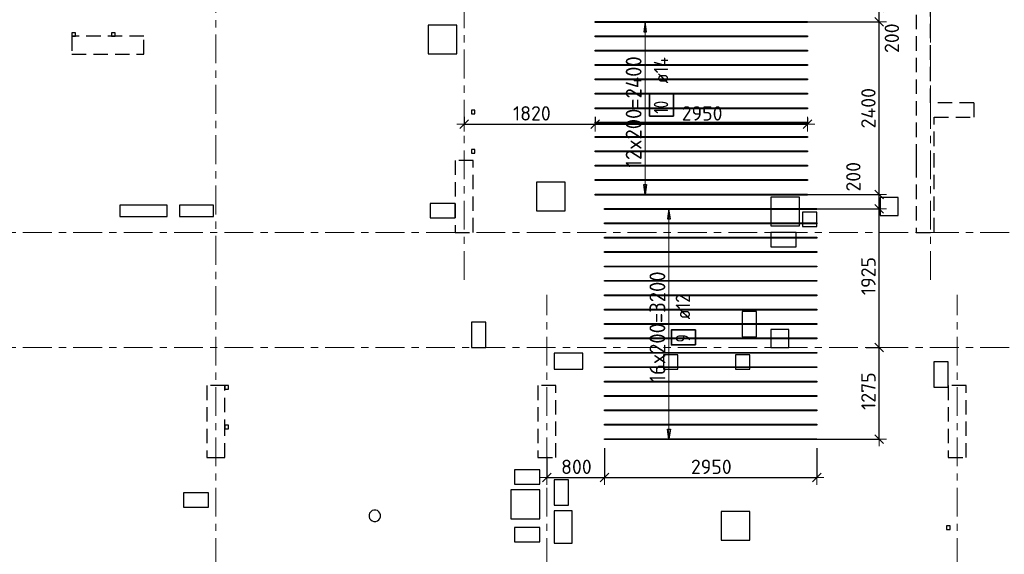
# Model space of a CAD drawing. Header units: metres. Extents: x -38 to 100, y -15 to 19.
# Tile 4 of 40: x 6.42 to 20.1, y 4.53 to 11.96. Entities that reach past the tile are written whole.
import ezdxf

# ---------------------------------------------------------------- set-up
doc = ezdxf.new("R2010")
doc.units = ezdxf.units.M
doc.header["$PDMODE"] = 65
for name, pattern in [('______11', [0.5, 0.4, -0.05, 0, -0.05]), ('______2', [0.27, 0.2, -0.07]), ('______5', [1.1, 0.8, -0.1, 0.1, -0.1])]:
    doc.linetypes.add(name, pattern=pattern)
for name, color, linetype, lineweight in [('XR$2$Осевая линия (1)', 7, '______5', 13), ('XR$3$Перекрытие (1)', 7, 'Continuous', 35), ('XR$3$Размерная линия (1)', 7, 'Continuous', 13), ('XR$5$Стена (1)', 7, 'Continuous', 35)]:
    doc.layers.add(name, color=color, linetype=linetype, lineweight=lineweight)
doc.layers.add('XR$3$Арм.стержн. Доп. Арм. ниж.зоны Х', color=7, linetype='Continuous', lineweight=35, true_color=0xff1cff)
doc.styles.add('ISOCPEUR', font='txt')
doc.dimstyles.new('DIMSTYLE_3', dxfattribs={"dimtxt": 0.2, "dimasz": 0.2, "dimexe": 0, "dimexo": 0, "dimgap": 0.1, "dimtad": 2, "dimdec": 0, "dimlfac": 1000, "dimrnd": 5, "dimzin": 12, "dimdsep": 46, "dimtxsty": 'ISOCPEUR', "dimblk1": 'ALL_ML_STRICH', "dimblk2": 'ALL_ML_STRICH', "dimsah": 1, "dimcen": 0, "dimclrd": 7, "dimclre": 256, "dimclrt": 7, "dimadec": 0, "dimazin": 0, "dimtfac": 1, "dimtdec": 0, "dimtix": 1, "dimtmove": 2, "dimatfit": 3, "dimfxl": 0, "dimtzin": 0, "dimlwd": 0, "dimlwe": -3, "dimarcsym": 0})
doc.dimstyles.new('DIMSTYLE_6', dxfattribs={"dimtxt": 0.2, "dimasz": 0.2, "dimexe": 0, "dimexo": 0, "dimgap": 0.1, "dimtad": 2, "dimdec": 0, "dimlfac": 1000, "dimrnd": 5, "dimzin": 12, "dimdsep": 46, "dimtxsty": 'ISOCPEUR', "dimblk1": 'ALL_ML_STRICH', "dimblk2": 'ALL_ML_STRICH', "dimsah": 1, "dimcen": 0, "dimclrd": 7, "dimclre": 256, "dimclrt": 7, "dimadec": 0, "dimazin": 0, "dimtfac": 1, "dimtdec": 0, "dimtix": 1, "dimtmove": 2, "dimatfit": 3, "dimfxl": 0, "dimtvp": 1.2, "dimtzin": 0, "dimlwd": 0, "dimlwe": -3, "dimarcsym": 0})
doc.dimstyles.new('DIMSTYLE_7', dxfattribs={"dimtxt": 0.2, "dimasz": 0.2, "dimexe": 0, "dimexo": 0, "dimgap": 0.1, "dimtad": 0, "dimdec": 0, "dimlfac": 1000, "dimrnd": 5, "dimzin": 12, "dimdsep": 46, "dimtxsty": 'ISOCPEUR', "dimblk1": 'ALL_ML_STRICH', "dimblk2": 'ALL_ML_STRICH', "dimsah": 1, "dimcen": 0, "dimclrd": 7, "dimclre": 256, "dimclrt": 7, "dimadec": 0, "dimazin": 0, "dimtfac": 1, "dimtdec": 0, "dimtix": 1, "dimtmove": 2, "dimatfit": 3, "dimfxl": 0, "dimtvp": 1.2, "dimtzin": 0, "dimlwd": 0, "dimlwe": -3, "dimarcsym": 0})

# ---------------------------------------------------------------- blocks, each defined once
blk = doc.blocks.new('ALL_ML_STRICH')
at = {"color": 0, "linetype": 'ByBlock', "lineweight": -2}
for p, q in [((-1, 0), (0.5, 0)), ((-0.3, -0.3), (0.3, 0.3)), ((0, -0.5), (0, 0.5))]:
    blk.add_line(p, q, dxfattribs=at)
blk = doc.blocks.new('*D74')
at = {"layer": 'DEFPOINTS', "color": 7, "linetype": 'Continuous', "lineweight": 13, "transparency": 33554687}
for p in [(18.162, 7.4), (17.384, 6.126), (18.365, 6.126)]:
    blk.add_point(p, dxfattribs=at)
at = {"layer": 'XR$3$Размерная линия (1)', "color": 9, "linetype": 'Continuous', "lineweight": -2, "true_color": 0xc7c7c7, "transparency": 33554687}
for p, q in [((18.182, 7.4), (18.365, 7.4)), ((17.404, 6.126), (18.365, 6.126))]:
    blk.add_line(p, q, dxfattribs=at)
at = {"layer": 'XR$3$Размерная линия (1)', "color": 7, "linetype": 'Continuous', "lineweight": -2, "transparency": 33554687}
blk.add_line((18.365, 6.126), (18.365, 7.4), dxfattribs=at)
at = {"layer": 'XR$3$Размерная линия (1)', "color": 7, "linetype": 'Continuous', "lineweight": 13, "transparency": 33554687, "xscale": 0.2, "yscale": 0.2, "zscale": 0.2}
for p, rotation in [((18.365, 7.4), 90), ((18.365, 6.126), 270)]:
    blk.add_blockref('ALL_ML_STRICH', p, dxfattribs=dict(at, rotation=rotation))
at = {"layer": 'XR$3$Размерная линия (1)', "color": 7, "linetype": 'Continuous', "lineweight": 13, "transparency": 33554687, "insert": (18.215, 6.793), "char_height": 0.2, "width": 0.8, "attachment_point": 5, "rotation": 90, "style": 'ISOCPEUR'}
blk.add_mtext('\\A1;{1275}', dxfattribs=at)
blk = doc.blocks.new('*D75')
at = {"layer": 'DEFPOINTS', "color": 7, "linetype": 'Continuous', "lineweight": 13, "transparency": 33554687}
for p in [(17.392, 9.326), (18.162, 7.4), (18.365, 7.4)]:
    blk.add_point(p, dxfattribs=at)
at = {"layer": 'XR$3$Размерная линия (1)', "color": 9, "linetype": 'Continuous', "lineweight": -2, "true_color": 0xc7c7c7, "transparency": 33554687}
for p, q in [((17.412, 9.326), (18.365, 9.326)), ((18.182, 7.4), (18.365, 7.4))]:
    blk.add_line(p, q, dxfattribs=at)
at = {"layer": 'XR$3$Размерная линия (1)', "color": 7, "linetype": 'Continuous', "lineweight": -2, "transparency": 33554687}
blk.add_line((18.365, 7.4), (18.365, 9.326), dxfattribs=at)
at = {"layer": 'XR$3$Размерная линия (1)', "color": 7, "linetype": 'Continuous', "lineweight": 13, "transparency": 33554687, "xscale": 0.2, "yscale": 0.2, "zscale": 0.2}
for p, rotation in [((18.365, 9.326), 90), ((18.365, 7.4), 270)]:
    blk.add_blockref('ALL_ML_STRICH', p, dxfattribs=dict(at, rotation=rotation))
at = {"layer": 'XR$3$Размерная линия (1)', "color": 7, "linetype": 'Continuous', "lineweight": 13, "transparency": 33554687, "insert": (18.215, 8.393), "char_height": 0.2, "width": 0.8, "attachment_point": 5, "rotation": 90, "style": 'ISOCPEUR'}
blk.add_mtext('\\A1;{1925}', dxfattribs=at)
blk = doc.blocks.new('*D76')
at = {"layer": 'DEFPOINTS', "color": 7, "linetype": 'Continuous', "lineweight": 13, "transparency": 33554687}
for p in [(17.335, 9.526), (17.392, 9.326), (18.365, 9.326)]:
    blk.add_point(p, dxfattribs=at)
at = {"layer": 'XR$3$Размерная линия (1)', "color": 9, "linetype": 'Continuous', "lineweight": -2, "true_color": 0xc7c7c7, "transparency": 33554687}
for p, q in [((17.355, 9.526), (18.365, 9.526)), ((17.412, 9.326), (18.365, 9.326))]:
    blk.add_line(p, q, dxfattribs=at)
at = {"layer": 'XR$3$Размерная линия (1)', "color": 7, "linetype": 'Continuous', "lineweight": -2, "transparency": 33554687}
blk.add_line((18.365, 9.326), (18.365, 9.526), dxfattribs=at)
at = {"layer": 'XR$3$Размерная линия (1)', "color": 7, "linetype": 'Continuous', "lineweight": 13, "transparency": 33554687, "xscale": 0.2, "yscale": 0.2, "zscale": 0.2}
for p, rotation in [((18.365, 9.526), 90), ((18.365, 9.326), 270)]:
    blk.add_blockref('ALL_ML_STRICH', p, dxfattribs=dict(at, rotation=rotation))
at = {"layer": 'XR$3$Размерная линия (1)', "color": 7, "linetype": 'Continuous', "lineweight": 13, "transparency": 33554687, "insert": (18.006, 9.773), "char_height": 0.2, "width": 0.6, "attachment_point": 5, "rotation": 90, "style": 'ISOCPEUR'}
blk.add_mtext('\\A1;{200}', dxfattribs=at)
blk = doc.blocks.new('*D77')
at = {"layer": 'DEFPOINTS', "color": 7, "linetype": 'Continuous', "lineweight": 13, "transparency": 33554687}
for p in [(17.277, 11.926), (17.335, 9.526), (18.365, 9.526)]:
    blk.add_point(p, dxfattribs=at)
at = {"layer": 'XR$3$Размерная линия (1)', "color": 9, "linetype": 'Continuous', "lineweight": -2, "true_color": 0xc7c7c7, "transparency": 33554687}
for p, q in [((17.297, 11.926), (18.365, 11.926)), ((17.355, 9.526), (18.365, 9.526))]:
    blk.add_line(p, q, dxfattribs=at)
at = {"layer": 'XR$3$Размерная линия (1)', "color": 7, "linetype": 'Continuous', "lineweight": -2, "transparency": 33554687}
blk.add_line((18.365, 9.526), (18.365, 11.926), dxfattribs=at)
at = {"layer": 'XR$3$Размерная линия (1)', "color": 7, "linetype": 'Continuous', "lineweight": 13, "transparency": 33554687, "xscale": 0.2, "yscale": 0.2, "zscale": 0.2}
for p, rotation in [((18.365, 11.926), 90), ((18.365, 9.526), 270)]:
    blk.add_blockref('ALL_ML_STRICH', p, dxfattribs=dict(at, rotation=rotation))
at = {"layer": 'XR$3$Размерная линия (1)', "color": 7, "linetype": 'Continuous', "lineweight": 13, "transparency": 33554687, "insert": (18.215, 10.726), "char_height": 0.2, "width": 0.8, "attachment_point": 5, "rotation": 90, "style": 'ISOCPEUR'}
blk.add_mtext('\\A1;{2400}', dxfattribs=at)
blk = doc.blocks.new('*D78')
at = {"layer": 'DEFPOINTS', "color": 7, "linetype": 'Continuous', "lineweight": 13, "transparency": 33554687}
for p in [(17.585, 12.126), (17.277, 11.926), (18.365, 11.926)]:
    blk.add_point(p, dxfattribs=at)
at = {"layer": 'XR$3$Размерная линия (1)', "color": 9, "linetype": 'Continuous', "lineweight": -2, "true_color": 0xc7c7c7, "transparency": 33554687}
for p, q in [((17.605, 12.126), (18.365, 12.126)), ((17.297, 11.926), (18.365, 11.926))]:
    blk.add_line(p, q, dxfattribs=at)
at = {"layer": 'XR$3$Размерная линия (1)', "color": 7, "linetype": 'Continuous', "lineweight": -2, "transparency": 33554687}
blk.add_line((18.365, 11.926), (18.365, 12.126), dxfattribs=at)
at = {"layer": 'XR$3$Размерная линия (1)', "color": 7, "linetype": 'Continuous', "lineweight": 13, "transparency": 33554687, "xscale": 0.2, "yscale": 0.2, "zscale": 0.2}
for p, rotation in [((18.365, 12.126), 90), ((18.365, 11.926), 270)]:
    blk.add_blockref('ALL_ML_STRICH', p, dxfattribs=dict(at, rotation=rotation))
at = {"layer": 'XR$3$Размерная линия (1)', "color": 7, "linetype": 'Continuous', "lineweight": 13, "transparency": 33554687, "insert": (18.541, 11.699), "char_height": 0.2, "width": 0.6, "attachment_point": 5, "rotation": 90, "style": 'ISOCPEUR'}
blk.add_mtext('\\A1;{200}', dxfattribs=at)
blk = doc.blocks.new('*D85')
at = {"layer": 'DEFPOINTS', "color": 7, "linetype": 'Continuous', "lineweight": 13, "transparency": 33554687}
for p in [(14.548, 6.022), (13.75, 5.901), (13.75, 5.591)]:
    blk.add_point(p, dxfattribs=at)
at = {"layer": 'XR$3$Размерная линия (1)', "color": 9, "linetype": 'Continuous', "lineweight": -2, "true_color": 0xc7c7c7, "transparency": 33554687}
for p, q in [((14.548, 6.002), (14.548, 5.591)), ((13.75, 5.881), (13.75, 5.591))]:
    blk.add_line(p, q, dxfattribs=at)
at = {"layer": 'XR$3$Размерная линия (1)', "color": 7, "linetype": 'Continuous', "lineweight": -2, "transparency": 33554687}
blk.add_line((13.75, 5.591), (14.548, 5.591), dxfattribs=at)
at = {"layer": 'XR$3$Размерная линия (1)', "color": 7, "linetype": 'Continuous', "lineweight": 13, "transparency": 33554687, "xscale": 0.2, "yscale": 0.2, "zscale": 0.2, "rotation": 180}
blk.add_blockref('ALL_ML_STRICH', (13.75, 5.591), dxfattribs=at)
at = {"layer": 'XR$3$Размерная линия (1)', "color": 7, "linetype": 'Continuous', "lineweight": 13, "transparency": 33554687, "xscale": 0.2, "yscale": 0.2, "zscale": 0.2}
blk.add_blockref('ALL_ML_STRICH', (14.548, 5.591), dxfattribs=at)
at = {"layer": 'XR$3$Размерная линия (1)', "color": 7, "linetype": 'Continuous', "lineweight": 13, "transparency": 33554687, "insert": (14.159, 5.741), "char_height": 0.2, "width": 0.6, "attachment_point": 5, "style": 'ISOCPEUR'}
blk.add_mtext('\\A1;{800}', dxfattribs=at)
blk = doc.blocks.new('*D86')
at = {"layer": 'DEFPOINTS', "color": 7, "linetype": 'Continuous', "lineweight": 13, "transparency": 33554687}
for p in [(14.548, 6.022), (17.498, 6.022), (14.548, 5.591)]:
    blk.add_point(p, dxfattribs=at)
at = {"layer": 'XR$3$Размерная линия (1)', "color": 9, "linetype": 'Continuous', "lineweight": -2, "true_color": 0xc7c7c7, "transparency": 33554687}
for p, q in [((14.548, 6.002), (14.548, 5.591)), ((17.498, 6.002), (17.498, 5.591))]:
    blk.add_line(p, q, dxfattribs=at)
at = {"layer": 'XR$3$Размерная линия (1)', "color": 7, "linetype": 'Continuous', "lineweight": -2, "transparency": 33554687}
blk.add_line((14.548, 5.591), (17.498, 5.591), dxfattribs=at)
at = {"layer": 'XR$3$Размерная линия (1)', "color": 7, "linetype": 'Continuous', "lineweight": 13, "transparency": 33554687, "xscale": 0.2, "yscale": 0.2, "zscale": 0.2, "rotation": 180}
blk.add_blockref('ALL_ML_STRICH', (14.548, 5.591), dxfattribs=at)
at = {"layer": 'XR$3$Размерная линия (1)', "color": 7, "linetype": 'Continuous', "lineweight": 13, "transparency": 33554687, "xscale": 0.2, "yscale": 0.2, "zscale": 0.2}
blk.add_blockref('ALL_ML_STRICH', (17.498, 5.591), dxfattribs=at)
at = {"layer": 'XR$3$Размерная линия (1)', "color": 7, "linetype": 'Continuous', "lineweight": 13, "transparency": 33554687, "insert": (16.033, 5.741), "char_height": 0.2, "width": 0.8, "attachment_point": 5, "style": 'ISOCPEUR'}
blk.add_mtext('\\A1;{2950}', dxfattribs=at)
blk = doc.blocks.new('*D87')
at = {"layer": 'DEFPOINTS', "color": 7, "linetype": 'Continuous', "lineweight": 13, "transparency": 33554687}
for p in [(12.6, 10.624), (14.42, 10.624), (12.6, 10.504)]:
    blk.add_point(p, dxfattribs=at)
at = {"layer": 'XR$3$Размерная линия (1)', "color": 9, "linetype": 'Continuous', "lineweight": -2, "true_color": 0xc7c7c7, "transparency": 33554687}
for p, q in [((12.6, 10.604), (12.6, 10.504)), ((14.42, 10.604), (14.42, 10.504))]:
    blk.add_line(p, q, dxfattribs=at)
at = {"layer": 'XR$3$Размерная линия (1)', "color": 7, "linetype": 'Continuous', "lineweight": -2, "transparency": 33554687}
blk.add_line((12.6, 10.504), (14.42, 10.504), dxfattribs=at)
at = {"layer": 'XR$3$Размерная линия (1)', "color": 7, "linetype": 'Continuous', "lineweight": 13, "transparency": 33554687, "xscale": 0.2, "yscale": 0.2, "zscale": 0.2, "rotation": 180}
blk.add_blockref('ALL_ML_STRICH', (12.6, 10.504), dxfattribs=at)
at = {"layer": 'XR$3$Размерная линия (1)', "color": 7, "linetype": 'Continuous', "lineweight": 13, "transparency": 33554687, "xscale": 0.2, "yscale": 0.2, "zscale": 0.2}
blk.add_blockref('ALL_ML_STRICH', (14.42, 10.504), dxfattribs=at)
at = {"layer": 'XR$3$Размерная линия (1)', "color": 7, "linetype": 'Continuous', "lineweight": 13, "transparency": 33554687, "insert": (13.54, 10.654), "char_height": 0.2, "width": 0.8, "attachment_point": 5, "style": 'ISOCPEUR'}
blk.add_mtext('\\A1;{1820}', dxfattribs=at)
blk = doc.blocks.new('*D88')
at = {"layer": 'DEFPOINTS', "color": 7, "linetype": 'Continuous', "lineweight": 13, "transparency": 33554687}
for p in [(14.42, 10.624), (17.37, 10.611), (14.42, 10.504)]:
    blk.add_point(p, dxfattribs=at)
at = {"layer": 'XR$3$Размерная линия (1)', "color": 9, "linetype": 'Continuous', "lineweight": -2, "true_color": 0xc7c7c7, "transparency": 33554687}
for p, q in [((14.42, 10.604), (14.42, 10.504)), ((17.37, 10.591), (17.37, 10.504))]:
    blk.add_line(p, q, dxfattribs=at)
at = {"layer": 'XR$3$Размерная линия (1)', "color": 7, "linetype": 'Continuous', "lineweight": -2, "transparency": 33554687}
blk.add_line((14.42, 10.504), (17.37, 10.504), dxfattribs=at)
at = {"layer": 'XR$3$Размерная линия (1)', "color": 7, "linetype": 'Continuous', "lineweight": 13, "transparency": 33554687, "xscale": 0.2, "yscale": 0.2, "zscale": 0.2, "rotation": 180}
blk.add_blockref('ALL_ML_STRICH', (14.42, 10.504), dxfattribs=at)
at = {"layer": 'XR$3$Размерная линия (1)', "color": 7, "linetype": 'Continuous', "lineweight": 13, "transparency": 33554687, "xscale": 0.2, "yscale": 0.2, "zscale": 0.2}
blk.add_blockref('ALL_ML_STRICH', (17.37, 10.504), dxfattribs=at)
at = {"layer": 'XR$3$Размерная линия (1)', "color": 7, "linetype": 'Continuous', "lineweight": 13, "transparency": 33554687, "insert": (15.905, 10.654), "char_height": 0.2, "width": 0.8, "attachment_point": 5, "style": 'ISOCPEUR'}
blk.add_mtext('\\A1;{2950}', dxfattribs=at)

msp = doc.modelspace()

# ---------------------------------------------------------------- linework, layer by layer
at = {"layer": 'XR$2$Осевая линия (1)', "color": 253, "linetype": '______11', "lineweight": 13, "true_color": 0xa0a0a0, "transparency": 33554687}
for p, q in [((9.15, -2.65), (9.15, 18.35)), ((12.6, 8.34), (12.6, 18.35)), ((19.08, 8.34), (19.08, 18.35)), ((-2.63, 9), (62.6, 9)), ((13.75, -2.65), (13.75, 8.13)), ((19.45, -2.65), (19.45, 8.13)), ((-2.63, 7.4), (62.6, 7.4))]:
    msp.add_line(p, q, dxfattribs=at)
at = {"layer": 'XR$3$Арм.стержн. Доп. Арм. ниж.зоны Х', "color": 253, "linetype": 'Continuous', "lineweight": -3, "true_color": 0xa0a0a0, "transparency": 33554687}
for p, q in [((15.1139, 11.926), (15.0139, 11.926)), ((15.1139, 11.926), (15.2139, 11.926)), ((15.1139, 9.526), (15.0139, 9.526)), ((15.1139, 9.526), (15.2139, 9.526)), ((15.4443, 9.326), (15.3443, 9.326)), ((15.4443, 9.326), (15.5443, 9.326)), ((15.4443, 6.126), (15.3443, 6.126)), ((15.4443, 6.126), (15.5443, 6.126))]:
    msp.add_line(p, q, dxfattribs=at)
at = {"layer": 'XR$3$Арм.стержн. Доп. Арм. ниж.зоны Х', "color": 7, "linetype": 'Continuous', "lineweight": 25, "transparency": 33554687}
for p, q in [((15.1139, 11.926), (15.0939, 11.786)), ((15.1339, 11.786), (15.1139, 11.926)), ((15.0939, 11.786), (15.1339, 11.786)), ((15.1139, 9.526), (15.0939, 9.666)), ((15.0939, 9.666), (15.1339, 9.666)), ((15.1339, 9.666), (15.1139, 9.526)), ((15.4443, 9.326), (15.4243, 9.186)), ((15.4643, 9.186), (15.4443, 9.326)), ((15.4243, 9.186), (15.4643, 9.186)), ((15.4443, 6.126), (15.4243, 6.266)), ((15.4243, 6.266), (15.4643, 6.266)), ((15.4643, 6.266), (15.4443, 6.126))]:
    msp.add_line(p, q, dxfattribs=at)
at = {"layer": 'XR$3$Арм.стержн. Доп. Арм. ниж.зоны Х', "color": 7, "linetype": 'Continuous', "lineweight": 13, "transparency": 33554687}
for p, q in [((15.1139, 11.926), (15.1139, 11.926)), ((15.1139, 9.526), (15.1139, 11.926)), ((15.1139, 9.526), (15.1139, 9.526)), ((15.4443, 9.326), (15.4443, 9.326)), ((15.4443, 6.126), (15.4443, 9.326)), ((15.4443, 6.126), (15.4443, 6.126))]:
    msp.add_line(p, q, dxfattribs=at)
at = {"layer": 'XR$3$Арм.стержн. Доп. Арм. ниж.зоны Х', "color": 7, "linetype": 'Continuous', "lineweight": 25, "transparency": 33554687}
for points in [[(17.3705, 11.919), (14.4205, 11.919), (14.4205, 11.933), (17.3705, 11.933), (17.3705, 11.919)], [(17.3705, 11.719), (14.4205, 11.719), (14.4205, 11.733), (17.3705, 11.733), (17.3705, 11.719)], [(17.3705, 11.519), (14.4205, 11.519), (14.4205, 11.533), (17.3705, 11.533), (17.3705, 11.519)], [(17.3705, 11.319), (14.4205, 11.319), (14.4205, 11.333), (17.3705, 11.333), (17.3705, 11.319)], [(17.3705, 11.119), (14.4205, 11.119), (14.4205, 11.133), (17.3705, 11.133), (17.3705, 11.119)], [(17.3705, 10.919), (14.4205, 10.919), (14.4205, 10.933), (17.3705, 10.933), (17.3705, 10.919)], [(17.3705, 10.719), (14.4205, 10.719), (14.4205, 10.733), (17.3705, 10.733), (17.3705, 10.719)], [(17.3705, 10.519), (14.4205, 10.519), (14.4205, 10.533), (17.3705, 10.533), (17.3705, 10.519)], [(17.3705, 10.319), (14.4205, 10.319), (14.4205, 10.333), (17.3705, 10.333), (17.3705, 10.319)], [(17.3705, 10.119), (14.4205, 10.119), (14.4205, 10.133), (17.3705, 10.133), (17.3705, 10.119)], [(17.3705, 9.919), (14.4205, 9.919), (14.4205, 9.933), (17.3705, 9.933), (17.3705, 9.919)], [(17.3705, 9.719), (14.4205, 9.719), (14.4205, 9.733), (17.3705, 9.733), (17.3705, 9.719)], [(17.3705, 9.519), (14.4205, 9.519), (14.4205, 9.533), (17.3705, 9.533), (17.3705, 9.519)]]:
    msp.add_lwpolyline(points, dxfattribs=at)
at = {"layer": 'XR$3$Арм.стержн. Доп. Арм. ниж.зоны Х', "color": 7, "linetype": 'Continuous', "lineweight": 35, "transparency": 33554687}
for points in [[(15.5076, 10.617), (15.5076, 10.9237), (15.1743, 10.9237), (15.1743, 10.617), (15.5076, 10.617)], [(15.8115, 7.4365), (15.8115, 7.6432), (15.4782, 7.6432), (15.4782, 7.4365), (15.8115, 7.4365)]]:
    msp.add_lwpolyline(points, dxfattribs=at)
at = {"layer": 'XR$3$Арм.стержн. Доп. Арм. ниж.зоны Х', "color": 34, "linetype": 'Continuous', "lineweight": 25, "transparency": 33554687}
for points in [[(17.4983, 9.32), (14.5483, 9.32), (14.5483, 9.332), (17.4983, 9.332), (17.4983, 9.32)], [(17.4983, 9.12), (14.5483, 9.12), (14.5483, 9.132), (17.4983, 9.132), (17.4983, 9.12)], [(17.4983, 8.92), (14.5483, 8.92), (14.5483, 8.932), (17.4983, 8.932), (17.4983, 8.92)], [(17.4983, 8.72), (14.5483, 8.72), (14.5483, 8.732), (17.4983, 8.732), (17.4983, 8.72)], [(17.4983, 8.52), (14.5483, 8.52), (14.5483, 8.532), (17.4983, 8.532), (17.4983, 8.52)], [(17.4983, 8.32), (14.5483, 8.32), (14.5483, 8.332), (17.4983, 8.332), (17.4983, 8.32)], [(17.4983, 8.12), (14.5483, 8.12), (14.5483, 8.132), (17.4983, 8.132), (17.4983, 8.12)], [(17.4983, 7.92), (14.5483, 7.92), (14.5483, 7.932), (17.4983, 7.932), (17.4983, 7.92)], [(17.4983, 7.72), (14.5483, 7.72), (14.5483, 7.732), (17.4983, 7.732), (17.4983, 7.72)], [(17.4983, 7.52), (14.5483, 7.52), (14.5483, 7.532), (17.4983, 7.532), (17.4983, 7.52)], [(17.4983, 7.32), (14.5483, 7.32), (14.5483, 7.332), (17.4983, 7.332), (17.4983, 7.32)], [(17.4983, 7.12), (14.5483, 7.12), (14.5483, 7.132), (17.4983, 7.132), (17.4983, 7.12)], [(17.4983, 6.92), (14.5483, 6.92), (14.5483, 6.932), (17.4983, 6.932), (17.4983, 6.92)], [(17.4983, 6.72), (14.5483, 6.72), (14.5483, 6.732), (17.4983, 6.732), (17.4983, 6.72)], [(17.4983, 6.52), (14.5483, 6.52), (14.5483, 6.532), (17.4983, 6.532), (17.4983, 6.52)], [(17.4983, 6.32), (14.5483, 6.32), (14.5483, 6.332), (17.4983, 6.332), (17.4983, 6.32)], [(17.4983, 6.12), (14.5483, 6.12), (14.5483, 6.132), (17.4983, 6.132), (17.4983, 6.12)]]:
    msp.add_lwpolyline(points, dxfattribs=at)
at = {"layer": 'XR$3$Перекрытие (1)', "color": 7, "linetype": 'Continuous', "lineweight": 25, "transparency": 33554687}
for p, q in [((7.1499, 11.775), (7.1499, 11.725)), ((7.1999, 11.775), (7.1499, 11.775)), ((7.1999, 11.725), (7.1999, 11.775)), ((7.6999, 11.775), (7.6999, 11.725)), ((7.7499, 11.775), (7.6999, 11.775)), ((7.7499, 11.725), (7.7499, 11.775)), ((12.1, 11.88), (12.1, 11.48)), ((12.5, 11.88), (12.1, 11.88)), ((12.5, 11.48), (12.5, 11.88)), ((7.1499, 11.725), (7.1999, 11.725)), ((7.6999, 11.725), (7.7499, 11.725)), ((12.1, 11.48), (12.5, 11.48)), ((12.7, 10.7), (12.7, 10.65)), ((12.75, 10.7), (12.7, 10.7)), ((12.75, 10.65), (12.75, 10.7)), ((12.7, 10.65), (12.75, 10.65)), ((12.7, 10.15), (12.7, 10.1)), ((12.75, 10.15), (12.7, 10.15)), ((12.75, 10.1), (12.75, 10.15)), ((12.7, 10.1), (12.75, 10.1)), ((13.6049, 9.7), (13.6049, 9.3)), ((14.0049, 9.7), (13.6049, 9.7)), ((14.0049, 9.3), (14.0049, 9.7)), ((16.86, 9.49), (16.86, 9.09)), ((17.26, 9.49), (16.86, 9.49)), ((17.26, 9.09), (17.26, 9.49)), ((18.38, 9.485), (18.38, 9.235)), ((18.63, 9.485), (18.38, 9.485)), ((18.63, 9.235), (18.63, 9.485)), ((7.815, 9.38), (7.815, 9.22)), ((8.475, 9.38), (7.815, 9.38)), ((8.475, 9.22), (8.475, 9.38)), ((8.645, 9.38), (8.645, 9.22)), ((9.115, 9.38), (8.645, 9.38)), ((9.115, 9.22), (9.115, 9.38)), ((12.125, 9.4), (12.125, 9.2)), ((12.475, 9.4), (12.125, 9.4)), ((12.475, 9.2), (12.475, 9.4)), ((7.815, 9.22), (8.475, 9.22)), ((8.645, 9.22), (9.115, 9.22)), ((12.125, 9.2), (12.475, 9.2)), ((13.6049, 9.3), (14.0049, 9.3)), ((17.3, 9.28), (17.3, 9.08)), ((17.5, 9.28), (17.3, 9.28)), ((17.5, 9.08), (17.5, 9.28)), ((18.38, 9.235), (18.63, 9.235)), ((16.86, 9.09), (17.26, 9.09)), ((17.3, 9.08), (17.5, 9.08)), ((16.86, 9), (16.86, 8.8)), ((17.21, 9), (16.86, 9)), ((17.21, 8.8), (17.21, 9)), ((16.86, 8.8), (17.21, 8.8)), ((16.46, 7.9), (16.46, 7.55)), ((16.66, 7.9), (16.46, 7.9)), ((16.66, 7.55), (16.66, 7.9)), ((12.7, 7.75), (12.7, 7.4)), ((12.9, 7.75), (12.7, 7.75)), ((12.9, 7.4), (12.9, 7.75)), ((16.46, 7.55), (16.66, 7.55)), ((16.86, 7.65), (16.86, 7.4)), ((17.11, 7.65), (16.86, 7.65)), ((17.11, 7.4), (17.11, 7.65)), ((12.7, 7.4), (12.9, 7.4)), ((16.86, 7.4), (17.11, 7.4)), ((13.85, 7.32), (13.85, 7.1)), ((14.25, 7.32), (13.85, 7.32)), ((14.25, 7.1), (14.25, 7.32)), ((15.37, 7.3), (15.37, 7.1)), ((15.57, 7.3), (15.37, 7.3)), ((15.57, 7.1), (15.57, 7.3)), ((16.37, 7.3), (16.37, 7.1)), ((16.57, 7.3), (16.37, 7.3)), ((16.57, 7.1), (16.57, 7.3)), ((19.125, 7.2), (19.125, 6.85)), ((19.325, 7.2), (19.125, 7.2)), ((19.325, 6.85), (19.325, 7.2)), ((13.85, 7.1), (14.25, 7.1)), ((15.37, 7.1), (15.57, 7.1)), ((16.37, 7.1), (16.57, 7.1)), ((9.275, 6.87), (9.275, 6.82)), ((9.325, 6.87), (9.275, 6.87)), ((9.325, 6.82), (9.325, 6.87)), ((19.125, 6.85), (19.325, 6.85)), ((9.275, 6.82), (9.325, 6.82)), ((9.275, 6.32), (9.275, 6.27)), ((9.325, 6.32), (9.275, 6.32)), ((9.325, 6.27), (9.325, 6.32)), ((9.275, 6.27), (9.325, 6.27)), ((13.3, 5.7), (13.3, 5.5)), ((13.65, 5.7), (13.3, 5.7)), ((13.65, 5.5), (13.65, 5.7)), ((13.3, 5.5), (13.65, 5.5)), ((13.85, 5.56), (13.85, 5.21)), ((14.05, 5.56), (13.85, 5.56)), ((14.05, 5.21), (14.05, 5.56)), ((8.7, 5.38), (8.7, 5.18)), ((9.05, 5.38), (8.7, 5.38)), ((9.05, 5.18), (9.05, 5.38)), ((13.25, 5.42), (13.25, 5.02)), ((13.65, 5.42), (13.25, 5.42)), ((13.65, 5.02), (13.65, 5.42)), ((13.85, 5.21), (14.05, 5.21)), ((8.7, 5.18), (9.05, 5.18)), ((11.2864, 5.0967), (11.2786, 5.0727)), ((11.2786, 5.0727), (11.2786, 5.0475)), ((11.3013, 5.1171), (11.2864, 5.0967)), ((11.3217, 5.132), (11.3013, 5.1171)), ((11.3457, 5.1398), (11.3217, 5.132)), ((11.3709, 5.1398), (11.3457, 5.1398)), ((11.3949, 5.132), (11.3709, 5.1398)), ((11.4153, 5.1171), (11.3949, 5.132)), ((11.4302, 5.0967), (11.4153, 5.1171)), ((11.438, 5.0727), (11.4302, 5.0967)), ((11.438, 5.0475), (11.438, 5.0727)), ((13.85, 5.13), (13.85, 4.68)), ((14.1, 5.13), (13.85, 5.13)), ((14.1, 4.68), (14.1, 5.13)), ((16.17, 5.12), (16.17, 4.72)), ((16.57, 5.12), (16.17, 5.12)), ((16.57, 4.72), (16.57, 5.12)), ((11.2786, 5.0475), (11.2864, 5.0235)), ((11.2864, 5.0235), (11.3013, 5.003)), ((11.3013, 5.003), (11.3217, 4.9882)), ((11.3217, 4.9882), (11.3457, 4.9804)), ((11.3457, 4.9804), (11.3709, 4.9804)), ((11.3709, 4.9804), (11.3949, 4.9882)), ((11.3949, 4.9882), (11.4153, 5.003)), ((11.4153, 5.003), (11.4302, 5.0235)), ((11.4302, 5.0235), (11.438, 5.0475)), ((13.25, 5.02), (13.65, 5.02)), ((13.3, 4.9), (13.3, 4.7)), ((13.65, 4.9), (13.3, 4.9)), ((13.65, 4.7), (13.65, 4.9)), ((19.3, 4.92), (19.3, 4.87)), ((19.35, 4.92), (19.3, 4.92)), ((19.3, 4.87), (19.35, 4.87)), ((19.35, 4.87), (19.35, 4.92)), ((13.3, 4.7), (13.65, 4.7)), ((13.85, 4.68), (14.1, 4.68)), ((16.17, 4.72), (16.57, 4.72))]:
    msp.add_line(p, q, dxfattribs=at)
at = {"layer": 'XR$5$Стена (1)', "color": 253, "linetype": '______2', "lineweight": -3, "true_color": 0xa0a0a0, "transparency": 33554687}
for p, q in [((19.08, 10.8), (19.08, 16.4)), ((18.88, 12.325), (18.88, 10.0837)), ((8.1499, 11.725), (7.1499, 11.725)), ((7.1499, 11.725), (7.1499, 11.475)), ((8.1499, 11.475), (8.1499, 11.725)), ((7.1499, 11.475), (8.1499, 11.475)), ((19.68, 10.8), (19.08, 10.8)), ((19.68, 10.8), (19.68, 10.6)), ((19.13, 10.6), (19.68, 10.6)), ((19.13, 9), (19.13, 10.6)), ((12.725, 10), (12.475, 10)), ((12.475, 10), (12.475, 9)), ((12.725, 9), (12.725, 10)), ((18.88, 10.0837), (18.88, 9.9637)), ((18.88, 9.9637), (18.88, 9)), ((12.475, 9), (12.725, 9)), ((18.88, 9), (19.13, 9)), ((9.025, 6.87), (9.025, 5.87)), ((9.275, 6.87), (9.025, 6.87)), ((9.275, 6.2), (9.275, 6.87)), ((13.875, 6.87), (13.625, 6.87)), ((13.625, 6.87), (13.625, 5.87)), ((13.875, 5.87), (13.875, 6.87)), ((19.575, 6.87), (19.325, 6.87)), ((19.325, 6.87), (19.325, 5.87)), ((19.575, 5.87), (19.575, 6.87)), ((9.275, 5.87), (9.275, 6.2)), ((9.025, 5.87), (9.155, 5.87)), ((9.155, 5.87), (9.175, 5.87)), ((9.175, 5.87), (9.275, 5.87)), ((13.625, 5.87), (13.875, 5.87)), ((19.325, 5.87), (19.575, 5.87))]:
    msp.add_line(p, q, dxfattribs=at)

# ---------------------------------------------------------------- texts
at = {"layer": 'XR$3$Арм.стержн. Доп. Арм. ниж.зоны Х', "color": 7, "linetype": 'Continuous', "lineweight": 13, "transparency": 33554687, "char_height": 0.22, "attachment_point": 7, "rotation": 90, "style": 'ISOCPEUR'}
for s, insert, width in [('\\W0.95;12x200=2400', (15.0639, 9.901), 1.775242), ('\\W0.95;16x200=3200', (15.3943, 6.912), 1.753128)]:
    msp.add_mtext(s, dxfattribs=dict(at, insert=insert, width=width))
at = {"layer": 'XR$3$Арм.стержн. Доп. Арм. ниж.зоны Х', "color": 7, "linetype": 'Continuous', "lineweight": 25, "transparency": 33554687, "char_height": 0.2, "attachment_point": 7, "rotation": 90, "style": 'ISOCPEUR'}
for s, insert, width in [('\\W0.89; ø14 ', (15.4343, 10.957), 0.769432), ('\\W0.75;10', (15.4343, 10.6504), 0.314854), ('\\W0.89; ø12 ', (15.7382, 7.6765), 0.749105), ('\\W0.78;9', (15.7382, 7.4698), 0.217605)]:
    msp.add_mtext(s, dxfattribs=dict(at, insert=insert, width=width))

# ---------------------------------------------------------------- dimensions: what is measured, and where the dimension line sits
at = {"layer": 'XR$3$Размерная линия (1)', "color": 7, "linetype": 'Continuous', "lineweight": 13, "transparency": 33554687}
for base, p1, p2, dimstyle, picture, middle in [((18.3653, 12.126), (17.2967, 11.926), (17.6054, 12.126), 'DIMSTYLE_7', '*D78', (18.5408, 11.6991)), ((18.3653, 11.926), (17.3553, 9.526), (17.2967, 11.926), 'DIMSTYLE_3', '*D77', (18.2153, 10.726)), ((18.3653, 9.526), (17.4123, 9.326), (17.3553, 9.526), 'DIMSTYLE_6', '*D76', (18.0063, 9.7725)), ((18.3653, 9.326), (18.182, 7.4), (17.4123, 9.326), 'DIMSTYLE_3', '*D75', (18.2153, 8.393)), ((18.3653, 7.4), (17.4038, 6.126), (18.182, 7.4), 'DIMSTYLE_3', '*D74', (18.2153, 6.793))]:
    dim = msp.add_linear_dim(base=base, p1=p1, p2=p2, angle=90, dimstyle=dimstyle, override={"dimpost": '<>', "dimclrd": 7, "dimclre": 9, "dimclrt": 7, "dimlwd": 0, "dimlwe": 65533}, dxfattribs=at)
    dim.commit()
    dim.dimension.update_dxf_attribs({"geometry": picture, "text_midpoint": middle, "dimtype": 160})
for base, p1, p2, picture, middle in [((14.42047, 10.50411), (12.6, 10.60436), (14.42047, 10.60436), '*D87', (13.54024, 10.65411)), ((17.3705, 10.5041), (14.4205, 10.6044), (17.3705, 10.591), '*D88', (15.9055, 10.6541)), ((14.5483, 5.5913), (13.75, 5.8813), (14.5483, 6.002), '*D85', (14.1592, 5.7413)), ((17.4983, 5.5913), (14.5483, 6.002), (17.4983, 6.002), '*D86', (16.0333, 5.7413))]:
    dim = msp.add_linear_dim(base=base, p1=p1, p2=p2, dimstyle='DIMSTYLE_3', override={"dimpost": '<>', "dimclrd": 7, "dimclre": 9, "dimclrt": 7, "dimlwd": 0, "dimlwe": 65533}, dxfattribs=at)
    dim.commit()
    dim.dimension.update_dxf_attribs({"geometry": picture, "text_midpoint": middle, "dimtype": 160})

doc.saveas('drawing.dxf')
